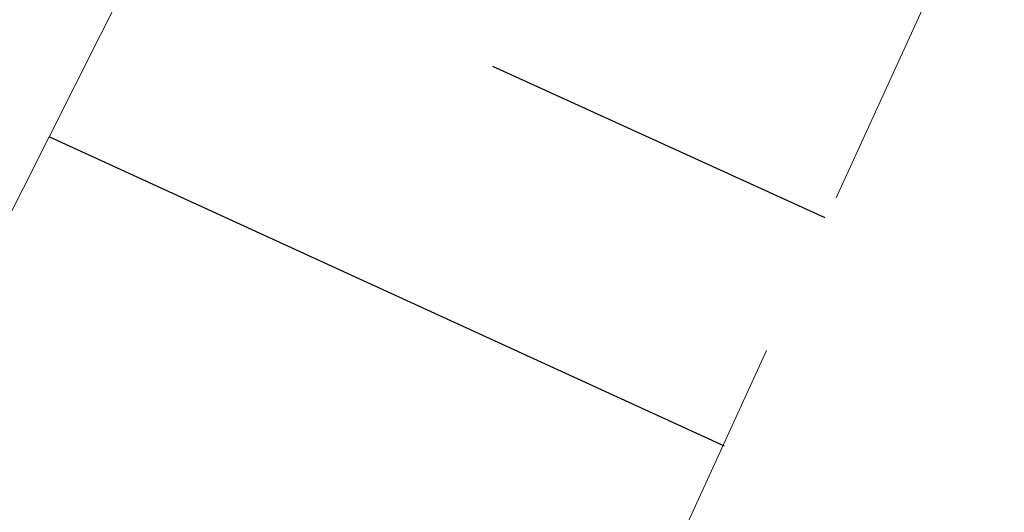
# Model space of a CAD drawing. Header units: metres. Extents: x 7527663 to 7537587, y 5492976 to 5503267.
# Tile 148 of 256: x 7531908.66 to 7531911.59, y 5499228.61 to 5499230.08. Entities that reach past the tile are written whole.
import ezdxf

# ---------------------------------------------------------------- set-up
doc = ezdxf.new("R2010")
doc.units = ezdxf.units.M
doc.linetypes.add('1.0_0.5', pattern=[1.5, 1, -0.5])

msp = doc.modelspace()

# ---------------------------------------------------------------- linework, layer by layer
at = {"layer": '000 Inne (niezydentyfikowane)', "color": 7, "linetype": 'CONTINUOUS', "lineweight": 25, "flags": 128}
for points in [[(7531911.06, 5499229.49), (7531910.07, 5499229.94)], [(7531910.76, 5499228.81), (7531908.75, 5499229.73)]]:
    msp.add_lwpolyline(points, dxfattribs=at)
at = {"layer": 'skarpa nieumocniona', "color": 7, "linetype": '1.0_0.5', "lineweight": 18, "flags": 128}
msp.add_lwpolyline([(7531918.11, 5499248.32), (7531907.64, 5499227.53), (7531909.89, 5499226.92), (7531919.49, 5499247.9), (7531935.84, 5499272.54), (7531941.36, 5499281.23), (7531950.82, 5499297.94), (7531960.31, 5499312.54), (7531957.93, 5499313.13), (7531949.37, 5499299.03), (7531941.4, 5499287.9), (7531932.63, 5499274.36)], close=True, dxfattribs=at)
msp.add_lwpolyline([(7531918.11, 5499248.32), (7531907.64, 5499227.53), (7531909.89, 5499226.92), (7531919.49, 5499247.9), (7531935.84, 5499272.54), (7531941.36, 5499281.23), (7531950.82, 5499297.94), (7531960.31, 5499312.54), (7531957.93, 5499313.13), (7531949.37, 5499299.03), (7531941.4, 5499287.9), (7531932.63, 5499274.36)], close=True, dxfattribs=at)
at = {"layer": 'woda płynąca', "color": 7, "linetype": 'CONTINUOUS', "lineweight": 18, "flags": 128}
msp.add_lwpolyline([(7531907.65, 5499251.55), (7531897.49, 5499233.18), (7531907.75, 5499227.75), (7531918.11, 5499248.32)], dxfattribs=at)

doc.saveas('drawing.dxf')
